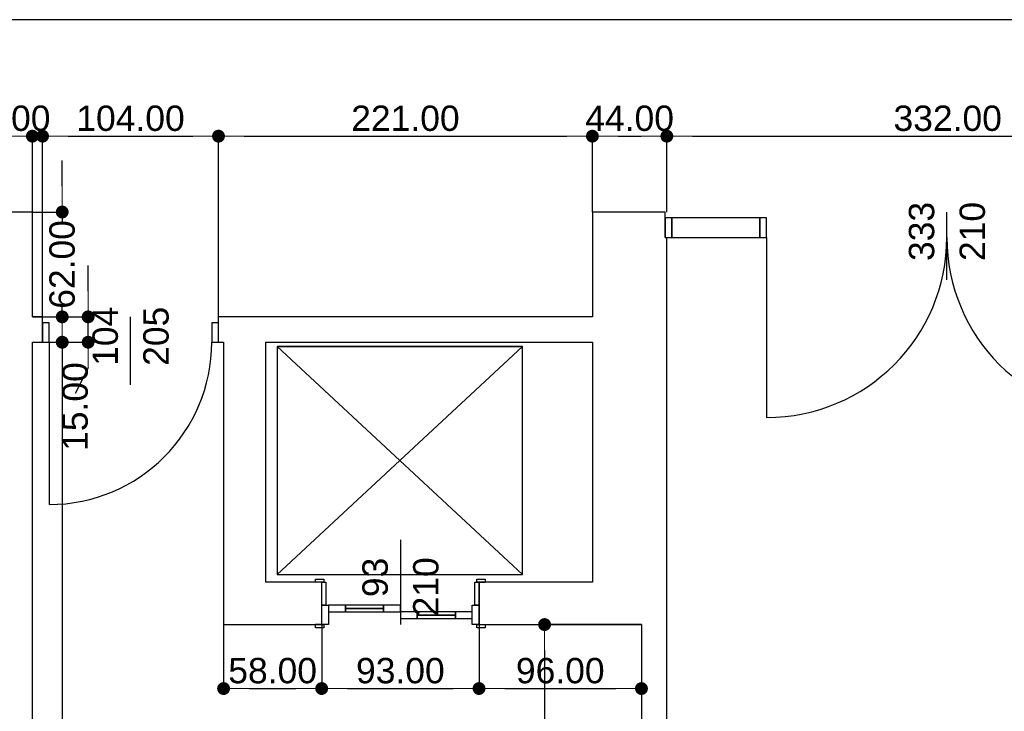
# Model space of a CAD drawing. Header units: millimetres. Extents: x -175445 to -20415, y -559200 to 231527.
# Tile 161 of 256: x -120626 to -114806, y -110720 to -106629. Entities that reach past the tile are written whole.
import ezdxf

# ---------------------------------------------------------------- set-up
doc = ezdxf.new("R2010")
doc.units = ezdxf.units.MM
doc.header["$MEASUREMENT"] = 0
for name, color, linetype in [('Drzwi', 7, 'Continuous'), ('Obiekt', 7, 'Continuous'), ('Polilinia', 7, 'Continuous'), ('Płaszczyzna odcinająca', 7, 'Continuous'), ('Wymiary', 63, 'Continuous'), ('Ściana', 7, 'Continuous')]:
    doc.layers.add(name, color=color, linetype=linetype)
doc.styles.add('Arial', font='txt')
doc.dimstyles.new('GENERATED_STYLE__1', dxfattribs={"dimtxt": 150, "dimasz": 152, "dimexe": 0.18, "dimexo": 0, "dimgap": 0.09, "dimtad": 1, "dimtih": 1, "dimtoh": 1, "dimlfac": 0.1, "dimzin": 0, "dimdsep": 46, "dimtxsty": 'Arial', "dimblk": 'ARROWHEAD_11', "dimblk1": 'ARROWHEAD_11', "dimblk2": 'ARROWHEAD_11', "dimcen": 0.09, "dimclrd": 114, "dimclre": 114, "dimclrt": 114, "dimazin": 0, "dimtfac": 1, "dimtdec": 4, "dimtmove": 0, "dimatfit": 3, "dimfxl": 1, "dimtolj": 1, "dimtzin": 0, "dimarcsym": 0})
doc.dimstyles.new('GENERATED_STYLE__3', dxfattribs={"dimtxt": 150, "dimasz": 152, "dimexe": 0.18, "dimexo": 0, "dimgap": 0.09, "dimtad": 1, "dimlfac": 0.1, "dimzin": 0, "dimdsep": 46, "dimtxsty": 'Arial', "dimblk": 'ARROWHEAD_11', "dimblk1": 'ARROWHEAD_11', "dimblk2": 'ARROWHEAD_11', "dimcen": 0.09, "dimclrd": 114, "dimclre": 114, "dimclrt": 114, "dimazin": 0, "dimtfac": 1, "dimtdec": 4, "dimtmove": 2, "dimatfit": 3, "dimfxl": 1, "dimtolj": 1, "dimtzin": 0, "dimarcsym": 0})

# ---------------------------------------------------------------- blocks, each defined once
blk = doc.blocks.new('ARROWHEAD_11')
at = {"color": 0, "linetype": 'Continuous', "lineweight": 0}
blk.add_line((0, 0), (-1, 0), dxfattribs=at)
at = {"color": 0, "linetype": 'Continuous', "lineweight": 0, "const_width": 0.25, "flags": 128}
blk.add_lwpolyline([(-0.125, 0, 1), (0.125, 0, 1)], format="xyb", close=True, dxfattribs=at)
blk = doc.blocks.new('*D3242')
at = {"layer": 'Defpoints', "color": 0}
for p in [(-117523.5, -110206.6), (-116950.7, -110206.6), (-117230.7, -112236.6)]:
    blk.add_point(p, dxfattribs=at)
at = {"layer": 'Wymiary', "color": 114, "lineweight": -2}
for p, q in [((-116950.7, -110206.6), (-117523.6, -110206.6)), ((-117523.5, -110358.6), (-117523.5, -110909.1)), ((-117523.5, -112084.6), (-117523.5, -111534.1)), ((-117230.7, -112236.6), (-117523.6, -112236.6))]:
    blk.add_line(p, q, dxfattribs=at)
at = {"layer": 'Wymiary', "color": 114, "lineweight": -2, "xscale": 152, "yscale": 152, "zscale": 152}
for p, rotation in [((-117523.5, -110206.6), 90), ((-117523.5, -112236.6), 270)]:
    blk.add_blockref('ARROWHEAD_11', p, dxfattribs=dict(at, rotation=rotation))
at = {"layer": 'Wymiary', "color": 114, "lineweight": 13, "insert": (-117523.5, -111221.6), "char_height": 150, "attachment_point": 5, "rotation": 90, "style": 'Arial'}
blk.add_mtext('\\A1;203.00', dxfattribs=at)
blk = doc.blocks.new('*D3243')
at = {"layer": 'Defpoints', "color": 0}
for p in [(-120550.7, -108536.6), (-120374.4, -108536.6), (-120550.7, -113866.6)]:
    blk.add_point(p, dxfattribs=at)
at = {"layer": 'Wymiary', "color": 114, "lineweight": -2}
for p, q in [((-120550.7, -108536.6), (-120374.2, -108536.6)), ((-120374.4, -108688.6), (-120374.4, -111004.2)), ((-120374.4, -113714.6), (-120374.4, -111626.6)), ((-120550.7, -113866.6), (-120374.2, -113866.6))]:
    blk.add_line(p, q, dxfattribs=at)
at = {"layer": 'Wymiary', "color": 114, "lineweight": -2, "xscale": 152, "yscale": 152, "zscale": 152}
for p, rotation in [((-120374.4, -108536.6), 90), ((-120374.4, -113866.6), 270)]:
    blk.add_blockref('ARROWHEAD_11', p, dxfattribs=dict(at, rotation=rotation))
at = {"layer": 'Wymiary', "color": 114, "lineweight": 13, "insert": (-120374.4, -111315.4), "char_height": 150, "attachment_point": 5, "rotation": 90, "style": 'Arial'}
blk.add_mtext('\\A1;533.00', dxfattribs=at)
blk = doc.blocks.new('*D3244')
at = {"layer": 'Defpoints', "color": 0}
for p in [(-120550.7, -108386.6), (-120221.1, -108386.6), (-120550.7, -108536.6)]:
    blk.add_point(p, dxfattribs=at)
at = {"layer": 'Wymiary', "color": 114, "lineweight": -2}
for p, q in [((-120221.1, -108234.6), (-120221.1, -108082.6)), ((-120550.7, -108386.6), (-120220.9, -108386.6)), ((-120221.1, -108536.6), (-120221.1, -108386.6)), ((-120550.7, -108536.6), (-120220.9, -108536.6)), ((-120221.1, -108688.6), (-120297.7, -108840.6))]:
    blk.add_line(p, q, dxfattribs=at)
at = {"layer": 'Wymiary', "color": 114, "lineweight": -2, "xscale": 152, "yscale": 152, "zscale": 152}
for p, rotation in [((-120221.1, -108386.6), 270), ((-120221.1, -108536.6), 90)]:
    blk.add_blockref('ARROWHEAD_11', p, dxfattribs=dict(at, rotation=rotation))
at = {"layer": 'Wymiary', "color": 114, "lineweight": 13, "insert": (-120297.7, -108917.3), "char_height": 150, "attachment_point": 5, "rotation": 90, "style": 'Arial'}
blk.add_mtext('\\A1;15.00', dxfattribs=at)
blk = doc.blocks.new('*D3245')
at = {"layer": 'Defpoints', "color": 0}
for p in [(-120550.7, -107766.6), (-120374.4, -107766.6), (-120550.7, -108386.6)]:
    blk.add_point(p, dxfattribs=at)
at = {"layer": 'Wymiary', "color": 114, "lineweight": -2}
for p, q in [((-120374.4, -107614.6), (-120374.4, -107462.6)), ((-120550.7, -107766.6), (-120374.2, -107766.6)), ((-120374.4, -107766.6), (-120374.4, -107823.3)), ((-120374.4, -108386.6), (-120374.4, -108329.9)), ((-120550.7, -108386.6), (-120374.2, -108386.6)), ((-120374.4, -108538.6), (-120374.4, -108690.6))]:
    blk.add_line(p, q, dxfattribs=at)
at = {"layer": 'Wymiary', "color": 114, "lineweight": -2, "xscale": 152, "yscale": 152, "zscale": 152}
for p, rotation in [((-120374.4, -107766.6), 270), ((-120374.4, -108386.6), 90)]:
    blk.add_blockref('ARROWHEAD_11', p, dxfattribs=dict(at, rotation=rotation))
at = {"layer": 'Wymiary', "color": 114, "lineweight": 13, "insert": (-120374.4, -108076.6), "char_height": 150, "attachment_point": 5, "rotation": 90, "style": 'Arial'}
blk.add_mtext('\\A1;62.00', dxfattribs=at)
blk = doc.blocks.new('*D3783')
at = {"layer": 'Defpoints', "color": 0}
for p in [(-120550.7, -107317.9), (-121740.7, -107766.6), (-120550.7, -107766.6)]:
    blk.add_point(p, dxfattribs=at)
at = {"layer": 'Wymiary', "color": 114, "lineweight": -2}
for p, q in [((-121740.7, -107766.6), (-121740.7, -107317.7)), ((-121588.7, -107317.9), (-120702.7, -107317.9)), ((-120550.7, -107766.6), (-120550.7, -107317.7))]:
    blk.add_line(p, q, dxfattribs=at)
at = {"layer": 'Wymiary', "color": 114, "lineweight": -2, "xscale": 152, "yscale": 152, "zscale": 152, "rotation": 180}
blk.add_blockref('ARROWHEAD_11', (-121740.7, -107317.9), dxfattribs=at)
at = {"layer": 'Wymiary', "color": 114, "lineweight": -2, "xscale": 152, "yscale": 152, "zscale": 152}
blk.add_blockref('ARROWHEAD_11', (-120550.7, -107317.9), dxfattribs=at)
at = {"layer": 'Wymiary', "color": 114, "lineweight": 13, "insert": (-121202.6, -107212.9), "char_height": 150, "attachment_point": 5, "style": 'Arial'}
blk.add_mtext('\\A1;119.00', dxfattribs=at)
blk = doc.blocks.new('*D3784')
at = {"layer": 'Defpoints', "color": 0}
for p in [(-120490.7, -107317.9), (-120550.7, -107766.6), (-120490.7, -108386.6)]:
    blk.add_point(p, dxfattribs=at)
at = {"layer": 'Wymiary', "color": 114, "lineweight": -2}
for p, q in [((-120702.7, -107317.9), (-120854.7, -107317.9)), ((-120550.7, -107766.6), (-120550.7, -107317.7)), ((-120550.7, -107317.9), (-120490.7, -107317.9)), ((-120490.7, -108386.6), (-120490.7, -107317.7)), ((-120338.7, -107317.9), (-120186.7, -107317.9))]:
    blk.add_line(p, q, dxfattribs=at)
at = {"layer": 'Wymiary', "color": 114, "lineweight": -2, "xscale": 152, "yscale": 152, "zscale": 152}
blk.add_blockref('ARROWHEAD_11', (-120550.7, -107317.9), dxfattribs=at)
at = {"layer": 'Wymiary', "color": 114, "lineweight": -2, "xscale": 152, "yscale": 152, "zscale": 152, "rotation": 180}
blk.add_blockref('ARROWHEAD_11', (-120490.7, -107317.9), dxfattribs=at)
at = {"layer": 'Wymiary', "color": 114, "lineweight": 13, "insert": (-120647.6, -107212.9), "char_height": 150, "attachment_point": 5, "style": 'Arial'}
blk.add_mtext('\\A1;6.00', dxfattribs=at)
blk = doc.blocks.new('*D3785')
at = {"layer": 'Defpoints', "color": 0}
for p in [(-119450.7, -107317.9), (-120490.7, -108386.6), (-119450.7, -108386.6)]:
    blk.add_point(p, dxfattribs=at)
at = {"layer": 'Wymiary', "color": 114, "lineweight": -2}
for p, q in [((-120490.7, -108386.6), (-120490.7, -107317.7)), ((-120338.7, -107317.9), (-119602.7, -107317.9)), ((-119450.7, -108386.6), (-119450.7, -107317.7))]:
    blk.add_line(p, q, dxfattribs=at)
at = {"layer": 'Wymiary', "color": 114, "lineweight": -2, "xscale": 152, "yscale": 152, "zscale": 152, "rotation": 180}
blk.add_blockref('ARROWHEAD_11', (-120490.7, -107317.9), dxfattribs=at)
at = {"layer": 'Wymiary', "color": 114, "lineweight": -2, "xscale": 152, "yscale": 152, "zscale": 152}
blk.add_blockref('ARROWHEAD_11', (-119450.7, -107317.9), dxfattribs=at)
at = {"layer": 'Wymiary', "color": 114, "lineweight": 13, "insert": (-119970.7, -107212.9), "char_height": 150, "attachment_point": 5, "style": 'Arial'}
blk.add_mtext('\\A1;104.00', dxfattribs=at)
blk = doc.blocks.new('*D3786')
at = {"layer": 'Defpoints', "color": 0}
for p in [(-117240.7, -107317.9), (-117240.7, -107766.6), (-119450.7, -108386.6)]:
    blk.add_point(p, dxfattribs=at)
at = {"layer": 'Wymiary', "color": 114, "lineweight": -2}
for p, q in [((-119450.7, -108386.6), (-119450.7, -107317.7)), ((-119298.7, -107317.9), (-117392.7, -107317.9)), ((-117240.7, -107766.6), (-117240.7, -107317.7))]:
    blk.add_line(p, q, dxfattribs=at)
at = {"layer": 'Wymiary', "color": 114, "lineweight": -2, "xscale": 152, "yscale": 152, "zscale": 152, "rotation": 180}
blk.add_blockref('ARROWHEAD_11', (-119450.7, -107317.9), dxfattribs=at)
at = {"layer": 'Wymiary', "color": 114, "lineweight": -2, "xscale": 152, "yscale": 152, "zscale": 152}
blk.add_blockref('ARROWHEAD_11', (-117240.7, -107317.9), dxfattribs=at)
at = {"layer": 'Wymiary', "color": 114, "lineweight": 13, "insert": (-118345.7, -107212.9), "char_height": 150, "attachment_point": 5, "style": 'Arial'}
blk.add_mtext('\\A1;221.00', dxfattribs=at)
blk = doc.blocks.new('*D3787')
at = {"layer": 'Defpoints', "color": 0}
for p in [(-116800.7, -107317.9), (-117240.7, -107766.6), (-116800.7, -107766.6)]:
    blk.add_point(p, dxfattribs=at)
at = {"layer": 'Wymiary', "color": 114, "lineweight": -2}
for p, q in [((-117240.7, -107766.6), (-117240.7, -107317.7)), ((-117088.7, -107317.9), (-116952.7, -107317.9)), ((-116800.7, -107766.6), (-116800.7, -107317.7))]:
    blk.add_line(p, q, dxfattribs=at)
at = {"layer": 'Wymiary', "color": 114, "lineweight": -2, "xscale": 152, "yscale": 152, "zscale": 152, "rotation": 180}
blk.add_blockref('ARROWHEAD_11', (-117240.7, -107317.9), dxfattribs=at)
at = {"layer": 'Wymiary', "color": 114, "lineweight": -2, "xscale": 152, "yscale": 152, "zscale": 152}
blk.add_blockref('ARROWHEAD_11', (-116800.7, -107317.9), dxfattribs=at)
at = {"layer": 'Wymiary', "color": 114, "lineweight": 13, "insert": (-117020.7, -107212.9), "char_height": 150, "attachment_point": 5, "style": 'Arial'}
blk.add_mtext('\\A1;44.00', dxfattribs=at)
blk = doc.blocks.new('*D3788')
at = {"layer": 'Defpoints', "color": 0}
for p in [(-113480.7, -107317.9), (-116800.7, -107766.6), (-113480.7, -107766.6)]:
    blk.add_point(p, dxfattribs=at)
at = {"layer": 'Wymiary', "color": 114, "lineweight": -2}
for p, q in [((-116800.7, -107766.6), (-116800.7, -107317.7)), ((-116648.7, -107317.9), (-113632.7, -107317.9)), ((-113480.7, -107766.6), (-113480.7, -107317.7))]:
    blk.add_line(p, q, dxfattribs=at)
at = {"layer": 'Wymiary', "color": 114, "lineweight": -2, "xscale": 152, "yscale": 152, "zscale": 152, "rotation": 180}
blk.add_blockref('ARROWHEAD_11', (-116800.7, -107317.9), dxfattribs=at)
at = {"layer": 'Wymiary', "color": 114, "lineweight": -2, "xscale": 152, "yscale": 152, "zscale": 152}
blk.add_blockref('ARROWHEAD_11', (-113480.7, -107317.9), dxfattribs=at)
at = {"layer": 'Wymiary', "color": 114, "lineweight": 13, "insert": (-115140.7, -107212.9), "char_height": 150, "attachment_point": 5, "style": 'Arial'}
blk.add_mtext('\\A1;332.00', dxfattribs=at)
blk = doc.blocks.new('*D3841')
at = {"layer": 'Defpoints', "color": 0}
for p in [(-119420.7, -110206.6), (-118840.8, -110206.6), (-118840.8, -110585.1)]:
    blk.add_point(p, dxfattribs=at)
at = {"layer": 'Wymiary', "color": 114, "lineweight": -2}
for p, q in [((-119420.7, -110206.6), (-119420.7, -110585.3)), ((-118840.8, -110206.6), (-118840.8, -110585.3)), ((-119268.7, -110585.1), (-118992.8, -110585.1))]:
    blk.add_line(p, q, dxfattribs=at)
at = {"layer": 'Wymiary', "color": 114, "lineweight": -2, "xscale": 152, "yscale": 152, "zscale": 152, "rotation": 180}
blk.add_blockref('ARROWHEAD_11', (-119420.7, -110585.1), dxfattribs=at)
at = {"layer": 'Wymiary', "color": 114, "lineweight": -2, "xscale": 152, "yscale": 152, "zscale": 152}
blk.add_blockref('ARROWHEAD_11', (-118840.8, -110585.1), dxfattribs=at)
at = {"layer": 'Wymiary', "color": 114, "lineweight": 13, "insert": (-119130.7, -110480.1), "char_height": 150, "attachment_point": 5, "style": 'Arial'}
blk.add_mtext('\\A1;58.00', dxfattribs=at)
blk = doc.blocks.new('*D3842')
at = {"layer": 'Defpoints', "color": 0}
for p in [(-118840.8, -110206.6), (-117910.8, -110206.6), (-117910.8, -110585.1)]:
    blk.add_point(p, dxfattribs=at)
at = {"layer": 'Wymiary', "color": 114, "lineweight": -2}
for p, q in [((-118840.8, -110206.6), (-118840.8, -110585.3)), ((-117910.8, -110206.6), (-117910.8, -110585.3)), ((-118688.8, -110585.1), (-118062.8, -110585.1))]:
    blk.add_line(p, q, dxfattribs=at)
at = {"layer": 'Wymiary', "color": 114, "lineweight": -2, "xscale": 152, "yscale": 152, "zscale": 152, "rotation": 180}
blk.add_blockref('ARROWHEAD_11', (-118840.8, -110585.1), dxfattribs=at)
at = {"layer": 'Wymiary', "color": 114, "lineweight": -2, "xscale": 152, "yscale": 152, "zscale": 152}
blk.add_blockref('ARROWHEAD_11', (-117910.8, -110585.1), dxfattribs=at)
at = {"layer": 'Wymiary', "color": 114, "lineweight": 13, "insert": (-118375.8, -110480.1), "char_height": 150, "attachment_point": 5, "style": 'Arial'}
blk.add_mtext('\\A1;93.00', dxfattribs=at)
blk = doc.blocks.new('*D3843')
at = {"layer": 'Defpoints', "color": 0}
for p in [(-117910.8, -110206.6), (-116950.7, -110206.6), (-116950.7, -110585.1)]:
    blk.add_point(p, dxfattribs=at)
at = {"layer": 'Wymiary', "color": 114, "lineweight": -2}
for p, q in [((-117910.8, -110206.6), (-117910.8, -110585.3)), ((-116950.7, -110206.6), (-116950.7, -110585.3)), ((-117758.8, -110585.1), (-117102.7, -110585.1))]:
    blk.add_line(p, q, dxfattribs=at)
at = {"layer": 'Wymiary', "color": 114, "lineweight": -2, "xscale": 152, "yscale": 152, "zscale": 152, "rotation": 180}
blk.add_blockref('ARROWHEAD_11', (-117910.8, -110585.1), dxfattribs=at)
at = {"layer": 'Wymiary', "color": 114, "lineweight": -2, "xscale": 152, "yscale": 152, "zscale": 152}
blk.add_blockref('ARROWHEAD_11', (-116950.7, -110585.1), dxfattribs=at)
at = {"layer": 'Wymiary', "color": 114, "lineweight": 13, "insert": (-117430.7, -110480.1), "char_height": 150, "attachment_point": 5, "style": 'Arial'}
blk.add_mtext('\\A1;96.00', dxfattribs=at)
blk = doc.blocks.new('*D3912')
at = {"layer": 'Defpoints', "color": 0}
for p in [(-73250.7, -108356.6), (-147240.7, -114276.4), (-73250.7, -116369.7)]:
    blk.add_point(p, dxfattribs=at)
at = {"layer": 'Wymiary', "color": 114, "lineweight": -2}
for p, q in [((-73250.7, -108356.6), (-73250.7, -116369.9)), ((-147240.7, -114276.4), (-147240.7, -116369.9)), ((-147088.7, -116369.7), (-73402.7, -116369.7))]:
    blk.add_line(p, q, dxfattribs=at)
at = {"layer": 'Wymiary', "color": 114, "lineweight": -2, "xscale": 152, "yscale": 152, "zscale": 152, "rotation": 180}
blk.add_blockref('ARROWHEAD_11', (-147240.7, -116369.7), dxfattribs=at)
at = {"layer": 'Wymiary', "color": 114, "lineweight": -2, "xscale": 152, "yscale": 152, "zscale": 152}
blk.add_blockref('ARROWHEAD_11', (-73250.7, -116369.7), dxfattribs=at)
at = {"layer": 'Wymiary', "color": 114, "lineweight": 13, "insert": (-110245.7, -116264.7), "char_height": 150, "attachment_point": 5, "style": 'Arial'}
blk.add_mtext('\\A1;7399.00', dxfattribs=at)

msp = doc.modelspace()

# ---------------------------------------------------------------- linework, layer by layer
at = {"layer": 'Drzwi'}
for p, q in [((-116770.722, -107801.604), (-116810.722, -107801.604)), ((-116810.722, -107801.604), (-116810.722, -107916.604)), ((-116810.722, -107916.604), (-116810.722, -107801.604)), ((-116250.722, -107801.604), (-116770.722, -107801.604)), ((-116770.722, -107801.604), (-116770.722, -107916.604)), ((-116770.722, -107916.604), (-116770.722, -107801.604)), ((-116250.722, -107916.604), (-116250.722, -107801.604)), ((-116210.722, -107801.604), (-116250.722, -107801.604)), ((-116250.722, -107801.604), (-116250.722, -107916.604)), ((-116210.722, -107916.604), (-116210.722, -107801.604)), ((-116810.722, -107916.604), (-116770.722, -107916.604)), ((-116770.722, -107916.604), (-116250.722, -107916.604)), ((-116250.722, -107916.604), (-116210.722, -107916.604)), ((-116210.722, -107916.604), (-116210.722, -108981.604)), ((-120450.722, -108421.604), (-120490.722, -108421.604)), ((-120490.722, -108421.604), (-120490.722, -108536.604)), ((-120490.722, -108536.604), (-120490.722, -108421.604)), ((-120450.722, -108536.604), (-120450.722, -108421.604)), ((-119450.722, -108421.604), (-119490.722, -108421.604)), ((-119490.722, -108421.604), (-119490.722, -108536.604)), ((-119450.722, -108536.604), (-119450.722, -108421.604)), ((-119450.722, -108536.604), (-119450.722, -108421.604)), ((-120490.722, -108536.604), (-120450.722, -108536.604)), ((-120450.722, -108536.604), (-120450.722, -109496.604)), ((-119490.722, -108536.604), (-119450.722, -108536.604)), ((-118877.766, -109956.604), (-118877.766, -109937.604)), ((-118877.766, -109937.604), (-118827.766, -109937.604)), ((-118827.766, -109956.604), (-118877.766, -109956.604)), ((-118840.766, -109956.604), (-118877.766, -109956.604)), ((-118840.766, -110091.604), (-118840.766, -109956.604)), ((-118840.766, -109956.604), (-118815.766, -109956.604)), ((-118840.766, -110091.604), (-118840.766, -109956.604)), ((-118827.766, -109937.604), (-118827.766, -109956.604)), ((-118815.766, -109956.604), (-118815.766, -110091.604)), ((-117935.766, -110091.604), (-117935.766, -109956.604)), ((-117935.766, -109956.604), (-117910.766, -109956.604)), ((-117923.766, -109937.604), (-117873.766, -109937.604)), ((-117923.766, -109956.604), (-117923.766, -109937.604)), ((-117873.766, -109956.604), (-117923.766, -109956.604)), ((-117910.766, -109956.604), (-117910.766, -110091.604)), ((-117910.766, -110091.604), (-117910.766, -109956.604)), ((-117910.766, -109956.604), (-117873.766, -109956.604)), ((-117873.766, -109937.604), (-117873.766, -109956.604)), ((-118815.766, -110091.604), (-118840.766, -110091.604)), ((-118840.766, -110206.604), (-118840.766, -110091.604)), ((-118840.766, -110091.604), (-118800.766, -110091.604)), ((-118840.766, -110206.604), (-118840.766, -110091.604)), ((-118800.766, -110091.604), (-118800.766, -110206.604)), ((-118700.766, -110091.604), (-118800.766, -110091.604)), ((-118800.766, -110091.604), (-118800.766, -110131.604)), ((-118475.766, -110091.604), (-118700.766, -110091.604)), ((-118700.766, -110091.604), (-118700.766, -110111.604)), ((-118700.766, -110131.604), (-118700.766, -110091.604)), ((-118475.766, -110111.604), (-118475.766, -110091.604)), ((-118375.766, -110091.604), (-118475.766, -110091.604)), ((-118475.766, -110091.604), (-118475.766, -110131.604)), ((-118375.766, -110131.604), (-118375.766, -110091.604)), ((-117950.766, -110206.604), (-117950.766, -110091.604)), ((-117950.766, -110091.604), (-117910.766, -110091.604)), ((-117910.766, -110091.604), (-117935.766, -110091.604)), ((-117910.766, -110091.604), (-117910.766, -110206.604)), ((-117910.766, -110206.604), (-117910.766, -110091.604)), ((-118800.766, -110131.604), (-118700.766, -110131.604)), ((-118700.766, -110111.604), (-118475.766, -110111.604)), ((-118475.766, -110111.604), (-118700.766, -110111.604)), ((-118700.766, -110111.604), (-118700.766, -110131.604)), ((-118475.766, -110111.604), (-118700.766, -110111.604)), ((-118700.766, -110131.604), (-118475.766, -110131.604)), ((-118475.766, -110131.604), (-118475.766, -110111.604)), ((-118475.766, -110131.604), (-118375.766, -110131.604)), ((-118275.766, -110131.604), (-118375.766, -110131.604)), ((-118375.766, -110131.604), (-118375.766, -110171.604)), ((-118050.766, -110131.604), (-118275.766, -110131.604)), ((-118275.766, -110131.604), (-118275.766, -110151.604)), ((-118275.766, -110171.604), (-118275.766, -110131.604)), ((-118275.766, -110151.604), (-118050.766, -110151.604)), ((-118050.766, -110151.604), (-118275.766, -110151.604)), ((-118275.766, -110151.604), (-118275.766, -110171.604)), ((-118050.766, -110151.604), (-118275.766, -110151.604)), ((-118050.766, -110151.604), (-118050.766, -110131.604)), ((-117950.766, -110131.604), (-118050.766, -110131.604)), ((-118050.766, -110131.604), (-118050.766, -110171.604)), ((-118050.766, -110171.604), (-118050.766, -110151.604)), ((-117950.766, -110171.604), (-117950.766, -110131.604)), ((-118877.766, -110225.604), (-118877.766, -110206.604)), ((-118877.766, -110206.604), (-118827.766, -110206.604)), ((-118840.766, -110206.604), (-118877.766, -110206.604)), ((-118800.766, -110206.604), (-118840.766, -110206.604)), ((-118827.766, -110206.604), (-118827.766, -110225.604)), ((-118375.766, -110171.604), (-118275.766, -110171.604)), ((-118275.766, -110171.604), (-118050.766, -110171.604)), ((-118050.766, -110171.604), (-117950.766, -110171.604)), ((-117910.766, -110206.604), (-117950.766, -110206.604)), ((-117923.766, -110206.604), (-117873.766, -110206.604)), ((-117923.766, -110225.604), (-117923.766, -110206.604)), ((-117910.766, -110206.604), (-117873.766, -110206.604)), ((-117873.766, -110206.604), (-117873.766, -110225.604)), ((-118827.766, -110225.604), (-118877.766, -110225.604)), ((-117873.766, -110225.604), (-117923.766, -110225.604))]:
    msp.add_line(p, q, dxfattribs=at)
for centre, radius, start, end in [((-116210.722, -107916.604), 1065, 270, 0), ((-114080.722, -107916.604), 1065, 180, 270), ((-120450.722, -108536.604), 960, 270, 0)]:
    msp.add_arc(centre, radius, start, end, dxfattribs=at)
at = {"layer": 'Obiekt'}
for p, q in [((-115145.722, -108167.983), (-115145.722, -107766.604)), ((-119970.722, -108787.983), (-119970.722, -108386.604)), ((-118375.766, -109705.226), (-118375.766, -110206.604))]:
    msp.add_line(p, q, dxfattribs=at)
at = {"layer": 'Polilinia', "flags": 128}
msp.add_lwpolyline([(-119104.427, -109911.257), (-117654.427, -109911.257), (-117654.427, -108561.257), (-119104.427, -108561.257), (-117654.427, -109911.257), (-117654.427, -108561.257), (-119104.427, -108561.257), (-117654.427, -108561.257)], close=True, dxfattribs=at)
msp.add_lwpolyline([(-119104.427, -108561.257), (-119104.427, -109911.257)], dxfattribs=at)
at = {"layer": 'Płaszczyzna odcinająca'}
msp.add_line((-72997.99, -106628.897), (-170770.681, -106628.897), dxfattribs=at)
at = {"layer": 'Ściana'}
for p, q in [((-116810.722, -107801.604), (-116810.722, -107766.604)), ((-116810.722, -107916.604), (-116810.722, -107801.604)), ((-120490.722, -108421.604), (-120490.722, -108386.604)), ((-119450.722, -108421.604), (-119450.722, -108386.604)), ((-120490.722, -108536.604), (-120490.722, -108421.604)), ((-119450.722, -108536.604), (-119450.722, -108421.604)), ((-118840.766, -109956.604), (-118877.766, -109956.604)), ((-118840.766, -110091.604), (-118840.766, -109956.604)), ((-117910.766, -109956.604), (-117873.766, -109956.604)), ((-117910.766, -110091.604), (-117910.766, -109956.604)), ((-118840.766, -110206.604), (-118840.766, -110091.604)), ((-117910.766, -110206.604), (-117910.766, -110091.604)), ((-118840.766, -110206.604), (-118877.766, -110206.604)), ((-117910.766, -110206.604), (-117873.766, -110206.604))]:
    msp.add_line(p, q, dxfattribs=at)
at = {"layer": 'Ściana', "flags": 128}
for points in [[(-120550.722, -107766.604), (-121740.722, -107766.604)], [(-120550.722, -108386.604), (-120550.722, -107766.604)], [(-116810.722, -107766.604), (-117240.722, -107766.604)], [(-117240.722, -107766.604), (-117240.722, -107916.604)], [(-117240.722, -107916.604), (-117240.722, -108386.604)], [(-116800.722, -110206.604), (-116800.722, -107916.604)], [(-120490.722, -108386.604), (-120550.722, -108386.604)], [(-117240.722, -108386.604), (-119450.722, -108386.604)], [(-120550.722, -113866.604), (-120550.722, -108536.604)], [(-120550.722, -108536.604), (-120490.722, -108536.604)], [(-119450.722, -108536.604), (-119420.722, -108536.604)], [(-119420.722, -108536.604), (-119420.722, -110206.604)], [(-119170.722, -108536.604), (-117240.722, -108536.604)], [(-119170.722, -109956.604), (-119170.722, -108536.604)], [(-117240.722, -108536.604), (-117240.722, -109956.604)], [(-118840.766, -109956.604), (-119170.722, -109956.604)], [(-117240.722, -109956.604), (-117910.766, -109956.604)], [(-119420.722, -110206.604), (-118840.766, -110206.604)], [(-117910.766, -110206.604), (-116950.722, -110206.604)], [(-116950.722, -110206.604), (-116950.722, -112236.604)], [(-116800.722, -112236.604), (-116800.722, -110206.604)]]:
    msp.add_lwpolyline(points, dxfattribs=at)

# ---------------------------------------------------------------- texts
at = {"layer": 'Obiekt', "char_height": 150, "attachment_point": 7, "rotation": 90, "style": 'Arial'}
for s, insert in [('\\A1;{\\fArial|b0|i0|c238|p38;333}', (-115218.151, -108056.431)), ('\\A1;{\\fArial|b0|i0|c238|p38;210}', (-114918.254, -108056.431)), ('\\A1;{\\fArial|b0|i0|c238|p38;104}', (-120043.254, -108676.431)), ('\\A1;{\\fArial|b0|i0|c238|p38;205}', (-119743.254, -108676.431)), ('\\A1;{\\fArial|b0|i0|c238|p38;93}', (-118448.195, -110044.436)), ('\\A1;{\\fArial|b0|i0|c238|p38;210}', (-118148.298, -110158.265))]:
    msp.add_mtext(s, dxfattribs=dict(at, insert=insert))

# ---------------------------------------------------------------- dimensions: what is measured, and where the dimension line sits
at = {"layer": 'Wymiary', "color": 114, "lineweight": 13}
for base, p1, p2, picture, middle in [((-120550.722, -107317.915), (-121740.722, -107766.604), (-120550.722, -107766.604), '*D3783', (-121202.636, -107212.915)), ((-120490.722, -107317.915), (-120550.722, -107766.604), (-120490.722, -108386.604), '*D3784', (-120647.636, -107212.915)), ((-119450.722, -107317.915), (-120490.722, -108386.604), (-119450.722, -108386.604), '*D3785', (-119970.722, -107212.915)), ((-117240.722, -107317.915), (-119450.722, -108386.604), (-117240.722, -107766.604), '*D3786', (-118345.722, -107212.915)), ((-116800.722, -107317.915), (-117240.722, -107766.604), (-116800.722, -107766.604), '*D3787', (-117020.722, -107212.915)), ((-113480.722, -107317.915), (-116800.722, -107766.604), (-113480.722, -107766.604), '*D3788', (-115140.722, -107212.915)), ((-73250.715, -116369.739), (-147240.722, -114276.449), (-73250.715, -108356.645), '*D3912', (-110245.718, -116264.739)), ((-118840.766, -110585.096), (-119420.722, -110206.604), (-118840.766, -110206.604), '*D3841', (-119130.744, -110480.096)), ((-117910.766, -110585.096), (-118840.766, -110206.604), (-117910.766, -110206.604), '*D3842', (-118375.766, -110480.096)), ((-116950.722, -110585.096), (-117910.766, -110206.604), (-116950.722, -110206.604), '*D3843', (-117430.744, -110480.096))]:
    dim = msp.add_linear_dim(base=base, p1=p1, p2=p2, dimstyle='GENERATED_STYLE__3', dxfattribs=at)
    dim.commit()
    dim.dimension.update_dxf_attribs({"geometry": picture, "text_midpoint": middle, "dimtype": 160})
for base, p1, p2, picture, middle in [((-120374.404, -107766.604), (-120550.722, -108386.604), (-120550.722, -107766.604), '*D3245', (-120374.404, -108076.604)), ((-120221.052, -108386.604), (-120550.722, -108536.604), (-120550.722, -108386.604), '*D3244', (-120297.728, -108917.28)), ((-120374.404, -108536.604), (-120550.722, -113866.604), (-120550.722, -108536.604), '*D3243', (-120374.404, -111315.433)), ((-117523.468, -110206.604), (-117230.722, -112236.604), (-116950.722, -110206.604), '*D3242', (-117523.468, -111221.604))]:
    dim = msp.add_linear_dim(base=base, p1=p1, p2=p2, angle=90, dimstyle='GENERATED_STYLE__1', dxfattribs=at)
    dim.commit()
    dim.dimension.update_dxf_attribs({"geometry": picture, "text_midpoint": middle, "dimtype": 160, "text_rotation": 90})

doc.saveas('drawing.dxf')
